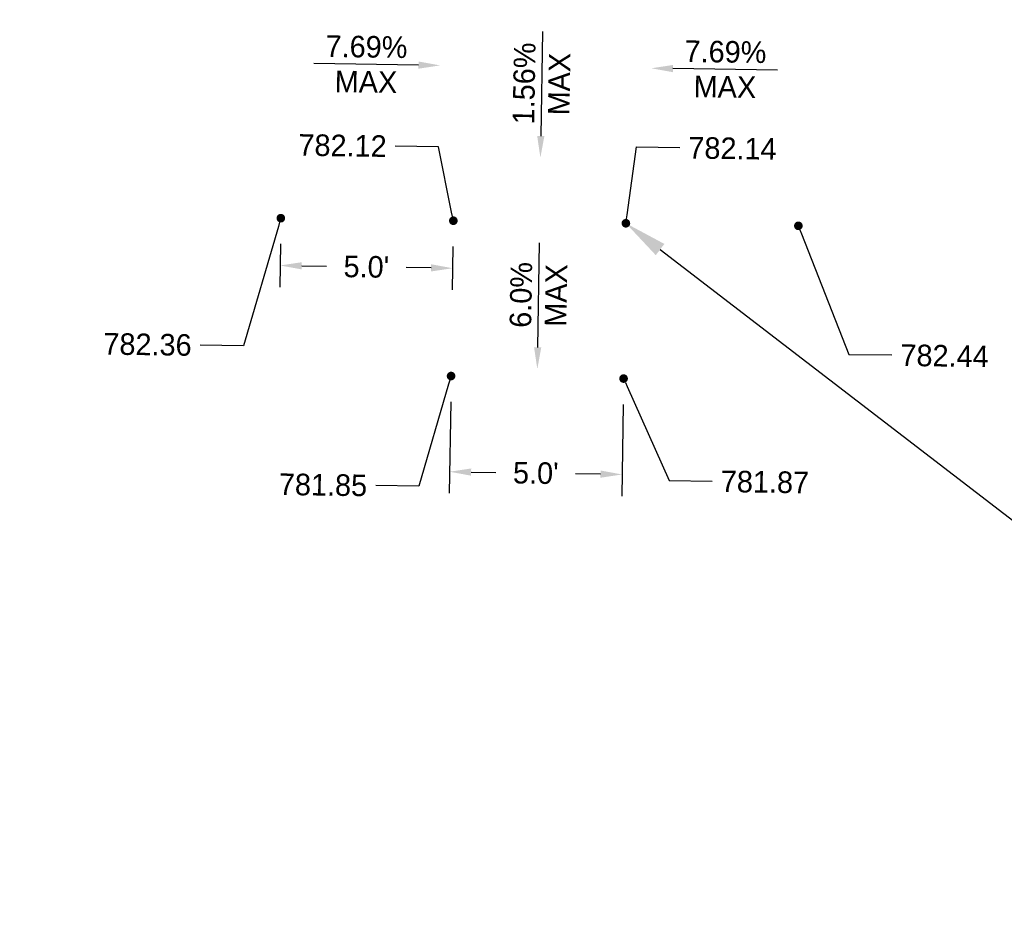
# Model space of a CAD drawing. Header units: feet. Extents: x 1384904 to 1390579, y 443400 to 444295.
# Tile 32 of 57: x 1388840 to 1388868, y 443954 to 443980. Entities that reach past the tile are written whole.
import ezdxf
from ezdxf import colors
from ezdxf.entities.mleader import LeaderData, LeaderLine
from ezdxf.math import Vec2, Vec3

# ---------------------------------------------------------------- set-up
doc = ezdxf.new("R2010")
doc.units = ezdxf.units.FT
doc.header["$MEASUREMENT"] = 0
doc.layers.add('DT_P_Text', color=3, linetype='Continuous')
doc.layers.add('PV_P_Text', color=7, linetype='Continuous')
doc.styles.get("Standard").update_dxf_attribs({"font": 'font31.shx'})
doc.dimstyles.get("Standard").update_dxf_attribs({"dimtxt": 0.18, "dimasz": 0.18, "dimexe": 0.18, "dimexo": 0.0625, "dimgap": 0.09, "dimtad": 0, "dimtih": 1, "dimtoh": 1, "dimdec": 4, "dimzin": 0, "dimdsep": 46, "dimtxsty": 'Standard', "dimcen": 0.09, "dimadec": 0, "dimazin": 0, "dimtfac": 1, "dimtdec": 4, "dimtofl": 0, "dimtmove": 0, "dimatfit": 3, "dimfxl": 1, "dimtolj": 1, "dimtzin": 0, "dimarcsym": 0})

# ---------------------------------------------------------------- blocks, each defined once
blk = doc.blocks.new('_Dot')
at = {"color": 0, "linetype": 'ByBlock', "lineweight": -2}
blk.add_line((-0.5, 0), (-1, 0), dxfattribs=at)
at = {"color": 0, "linetype": 'ByBlock', "const_width": 0.5}
blk.add_lwpolyline([(-0.25, 0, 1), (0.25, 0, 1)], format="xyb", close=True, dxfattribs=at)
blk = doc.blocks.new('*D1001')
at = {"layer": 'Defpoints', "color": 0, "transparency": 16777216}
for p in [(1388852.032, 443968.737), (1388857.031, 443968.657), (1388856.995, 443966.379)]:
    blk.add_point(p, dxfattribs=at)
at = {"layer": 'PV_P_Text', "color": 0, "lineweight": -2, "transparency": 16777216}
for p, q in [((1388852.028, 443968.487), (1388851.986, 443965.833)), ((1388857.027, 443968.407), (1388856.985, 443965.754)), ((1388852.621, 443966.448), (1388853.34, 443966.437)), ((1388856.37, 443966.389), (1388855.65, 443966.4))]:
    blk.add_line(p, q, dxfattribs=at)
at = {"layer": 'PV_P_Text', "color": 0, "transparency": 16777216}
for points in [[(1388852.622, 443966.553), (1388852.619, 443966.344), (1388851.996, 443966.458)], [(1388856.372, 443966.493), (1388856.368, 443966.284), (1388856.995, 443966.379)]]:
    blk.add_solid(points, dxfattribs=at)
at = {"layer": 'PV_P_Text', "color": 0, "transparency": 16777216, "insert": (1388854.495, 443966.418), "char_height": 0.625, "attachment_point": 5, "rotation": 359.0862}
blk.add_mtext("\\A1;5.0'", dxfattribs=at)
blk = doc.blocks.new('*D1002')
at = {"layer": 'Defpoints', "color": 0, "transparency": 16777216}
for p in [(1388847.099, 443973.31), (1388852.098, 443973.23), (1388852.084, 443972.354)]:
    blk.add_point(p, dxfattribs=at)
at = {"layer": 'PV_P_Text', "color": 0, "lineweight": -2, "transparency": 16777216}
for p, q in [((1388847.095, 443973.06), (1388847.075, 443971.809)), ((1388852.094, 443972.98), (1388852.074, 443971.729)), ((1388847.71, 443972.424), (1388848.429, 443972.413)), ((1388851.459, 443972.364), (1388850.74, 443972.376))]:
    blk.add_line(p, q, dxfattribs=at)
at = {"layer": 'PV_P_Text', "color": 0, "transparency": 16777216}
for points in [[(1388847.711, 443972.528), (1388847.708, 443972.32), (1388847.085, 443972.434)], [(1388851.461, 443972.469), (1388851.458, 443972.26), (1388852.084, 443972.354)]]:
    blk.add_solid(points, dxfattribs=at)
at = {"layer": 'PV_P_Text', "color": 0, "transparency": 16777216, "insert": (1388849.585, 443972.394), "char_height": 0.625, "attachment_point": 5, "rotation": 359.0862}
blk.add_mtext("\\A1;5.0'", dxfattribs=at)
blk = doc.blocks.new('*D1064')
at = {"layer": 'Defpoints', "color": 0, "transparency": 16777216}
for p in [(1387540.978, 443974.544), (1387672.964, 443972.599), (1387677.04, 443965.292), (1390194.578, 443935.45), (1387670.013, 443772.371)]:
    blk.add_point(p, dxfattribs=at)
at = {"layer": 'DT_P_Text', "color": 0, "lineweight": -2, "transparency": 16777216}
for start, end in [(324.3381, 350.5889), (277.7229, 301.5818)]:
    blk.add_arc((1387672.964, 443972.6), 8.368, start, end, dxfattribs=at)
at = {"layer": 'DT_P_Text', "color": 0, "transparency": 16777216}
for points in [[(1387681.011, 443971.25), (1387681.426, 443971.213), (1387681.33, 443972.476)], [(1387674.101, 443964.1), (1387674.076, 443964.516), (1387672.84, 443964.233)]]:
    blk.add_solid(points, dxfattribs=at)
at = {"layer": 'DT_P_Text', "color": 0, "transparency": 16777216, "insert": (1387678.793, 443966.596), "char_height": 1.25, "attachment_point": 5}
blk.add_mtext('\\A1;90°0\'0"', dxfattribs=at)
blk = doc.blocks.new('*D1065')
at = {"layer": 'Defpoints', "color": 0, "transparency": 16777216}
for p in [(1387895.133, 444137.116), (1387540.978, 443974.544), (1387898.945, 443973.296), (1387891.696, 443959.376), (1390194.578, 443935.45)]:
    blk.add_point(p, dxfattribs=at)
at = {"layer": 'DT_P_Text', "color": 0, "lineweight": -2, "transparency": 16777216}
for start, end in [(56.546, 80.0108), (8.0373, 33.7515)]:
    blk.add_arc((1387891.89, 443969.374), 8.072, start, end, dxfattribs=at)
at = {"layer": 'DT_P_Text', "color": 0, "transparency": 16777216}
for points in [[(1387893.27, 443977.117), (1387893.31, 443977.531), (1387892.046, 443977.445)], [(1387900.09, 443970.516), (1387899.675, 443970.49), (1387899.961, 443969.255)]]:
    blk.add_solid(points, dxfattribs=at)
at = {"layer": 'DT_P_Text', "color": 0, "transparency": 16777216, "insert": (1387897.694, 443974.984), "char_height": 1.25, "attachment_point": 5}
blk.add_mtext('\\A1;89°44\'10"', dxfattribs=at)
blk = doc.blocks.new('*D1066')
at = {"layer": 'Defpoints', "color": 0, "transparency": 16777216}
for p in [(1388170.018, 444145.729), (1387540.978, 443974.544), (1388173.064, 443969.457), (1388165.387, 443955.345), (1390194.578, 443935.45)]:
    blk.add_point(p, dxfattribs=at)
at = {"layer": 'DT_P_Text', "color": 0, "lineweight": -2, "transparency": 16777216}
for start, end in [(55.6454, 80.1702), (7.5921, 34.109)]:
    blk.add_arc((1388165.63, 443965.341), 8.497, start, end, dxfattribs=at)
at = {"layer": 'DT_P_Text', "color": 0, "transparency": 16777216}
for points in [[(1388167.06, 443973.507), (1388167.101, 443973.921), (1388165.837, 443973.836)], [(1388174.261, 443966.476), (1388173.845, 443966.452), (1388174.126, 443965.216)]]:
    blk.add_solid(points, dxfattribs=at)
at = {"layer": 'DT_P_Text', "color": 0, "transparency": 16777216, "insert": (1388171.755, 443971.231), "char_height": 1.25, "attachment_point": 5}
blk.add_mtext('\\A1;89°27\'2"', dxfattribs=at)
blk = doc.blocks.new('*D1067')
at = {"layer": 'Defpoints', "color": 0, "transparency": 16777216}
for p in [(1387540.978, 443974.544), (1388536.58, 443959.876), (1388529.293, 443955.832), (1390194.578, 443935.45), (1388524.619, 443400.178)]:
    blk.add_point(p, dxfattribs=at)
at = {"layer": 'DT_P_Text', "color": 0, "lineweight": -2, "transparency": 16777216}
for start, end in [(187.7578, 214.0032), (236.0186, 260.174)]:
    blk.add_arc((1388536.58, 443959.876), 8.334, start, end, dxfattribs=at)
at = {"layer": 'DT_P_Text', "color": 0, "transparency": 16777216}
for points in [[(1388528.114, 443958.739), (1388528.53, 443958.764), (1388528.247, 443959.999)], [(1388535.177, 443951.872), (1388535.137, 443951.457), (1388536.402, 443951.544)]]:
    blk.add_solid(points, dxfattribs=at)
at = {"layer": 'DT_P_Text', "color": 0, "transparency": 16777216, "insert": (1388530.581, 443954.091), "char_height": 1.25, "attachment_point": 5}
blk.add_mtext('\\A1;89°37\'11"', dxfattribs=at)
blk = doc.blocks.new('*D1068')
at = {"layer": 'Defpoints', "color": 0, "transparency": 16777216}
for p in [(1388548.528, 444294.604), (1387540.978, 443974.544), (1388551.278, 443965.867), (1388540.113, 443949.824), (1390194.578, 443935.45)]:
    blk.add_point(p, dxfattribs=at)
at = {"layer": 'DT_P_Text', "color": 0, "lineweight": -2, "transparency": 16777216}
for start, end in [(51.56, 82.8622), (4.8957, 37.0861)]:
    blk.add_arc((1388540.357, 443959.821), 12.483, start, end, dxfattribs=at)
at = {"layer": 'DT_P_Text', "color": 0, "transparency": 16777216}
for points in [[(1388541.893, 443971.999), (1388541.924, 443972.415), (1388540.662, 443972.3)], [(1388553.003, 443960.893), (1388552.586, 443960.879), (1388552.839, 443959.637)]]:
    blk.add_solid(points, dxfattribs=at)
at = {"layer": 'DT_P_Text', "color": 0, "transparency": 16777216, "insert": (1388549.355, 443968.473), "char_height": 1.25, "attachment_point": 5}
blk.add_mtext('\\A1;89°26\'46"', dxfattribs=at)
blk = doc.blocks.new('*D1069')
at = {"layer": 'Defpoints', "color": 0, "transparency": 16777216}
for p in [(1387540.978, 443974.544), (1388891.872, 443954.644), (1388895.842, 443947.513), (1390194.578, 443935.45), (1388883.325, 443416.879)]:
    blk.add_point(p, dxfattribs=at)
at = {"layer": 'DT_P_Text', "color": 0, "lineweight": -2, "transparency": 16777216}
for start, end in [(324.5503, 350.3708), (277.8746, 301.1614)]:
    blk.add_arc((1388891.872, 443954.642), 8.16, start, end, dxfattribs=at)
at = {"layer": 'DT_P_Text', "color": 0, "transparency": 16777216}
for points in [[(1388899.71, 443953.296), (1388900.125, 443953.258), (1388900.032, 443954.522)], [(1388893.003, 443946.351), (1388892.978, 443946.767), (1388891.743, 443946.483)]]:
    blk.add_solid(points, dxfattribs=at)
at = {"layer": 'DT_P_Text', "color": 0, "transparency": 16777216, "insert": (1388897.553, 443948.784), "char_height": 1.25, "attachment_point": 5}
blk.add_mtext('\\A1;90°3\'59"', dxfattribs=at)
blk = doc.blocks.new('*D1070')
at = {"layer": 'Defpoints', "color": 0, "transparency": 16777216}
for p in [(1389005.131, 444177.177), (1387540.978, 443974.544), (1389009.168, 443958.886), (1388998.333, 443943.075), (1390194.578, 443935.45)]:
    blk.add_point(p, dxfattribs=at)
at = {"layer": 'DT_P_Text', "color": 0, "lineweight": -2, "transparency": 16777216}
for start, end in [(51.7097, 82.387), (5.1056, 36.7305)]:
    blk.add_arc((1388998.623, 443953.069), 12.043, start, end, dxfattribs=at)
at = {"layer": 'DT_P_Text', "color": 0, "transparency": 16777216}
for points in [[(1389000.202, 443964.799), (1389000.235, 443965.214), (1388998.973, 443965.107)], [(1389010.827, 443954.149), (1389010.41, 443954.133), (1389010.665, 443952.892)]]:
    blk.add_solid(points, dxfattribs=at)
at = {"layer": 'DT_P_Text', "color": 0, "transparency": 16777216, "insert": (1389007.323, 443961.397), "char_height": 1.25, "attachment_point": 5}
blk.add_mtext('\\A1;89°10\'51"', dxfattribs=at)
blk = doc.blocks.new('*D1071')
at = {"layer": 'Defpoints', "color": 0, "transparency": 16777216}
for p in [(1389529.023, 444160.851), (1387540.978, 443974.544), (1389519.597, 443952.651), (1389523.362, 443935.339), (1390194.578, 443935.45)]:
    blk.add_point(p, dxfattribs=at)
at = {"layer": 'DT_P_Text', "color": 0, "lineweight": -2, "transparency": 16777216}
for start, end in [(97.1524, 121.1449), (144.1097, 170.5654)]:
    blk.add_arc((1389523.613, 443945.335), 8.345, start, end, dxfattribs=at)
at = {"layer": 'DT_P_Text', "color": 0, "transparency": 16777216}
for points in [[(1389522.563, 443953.823), (1389522.584, 443953.407), (1389523.822, 443953.677)], [(1389515.588, 443946.684), (1389515.173, 443946.722), (1389515.269, 443945.458)]]:
    blk.add_solid(points, dxfattribs=at)
at = {"layer": 'DT_P_Text', "color": 0, "transparency": 16777216, "insert": (1389517.83, 443951.352), "char_height": 1.25, "attachment_point": 5}
blk.add_mtext('\\A1;90°35\'39"', dxfattribs=at)

msp = doc.modelspace()

# ---------------------------------------------------------------- linework, layer by layer
at = {"layer": 'PV_P_Text', "linetype": 'ByBlock', "lineweight": -2, "elevation": -781.6555}
for points in [[(1388854.69235, 443979.21369), (1388854.63895, 443976.18415)], [(1388851.09582, 443978.23881), (1388848.06613, 443978.28345)], [(1388861.49864, 443978.09328), (1388858.46895, 443978.13792)], [(1388854.5971, 443973.08855), (1388854.54877, 443970.05892)]]:
    msp.add_lwpolyline(points, dxfattribs=at)
at = {"layer": 'PV_P_Text'}
for points in [[(1388851.09735, 443978.34297, -781.6555), (1388851.72075, 443978.22961, -781.6555), (1388851.09428, 443978.13466, -781.6555)], [(1388858.46742, 443978.03376, -781.6555), (1388857.84402, 443978.14712, -781.6555), (1388858.47049, 443978.24207, -781.6555)], [(1388854.7431, 443976.18231, -781.6555), (1388854.62794, 443975.55924, -781.6555), (1388854.5348, 443976.18598, -781.6555)], [(1388854.65293, 443970.05726, -781.6555), (1388854.53881, 443969.434, -781.6555), (1388854.44462, 443970.06058, -781.6555)]]:
    msp.add_solid(points, dxfattribs=at)

# ---------------------------------------------------------------- texts
at = {"layer": 'PV_P_Text', "char_height": 0.625, "attachment_point": 5}
for s, insert, rotation in [('7.69%', (1388849.58843, 443978.76745, -781.6555), 359.155959), ('7.69%', (1388859.99126, 443978.62192, -781.6555), 359.155959), ('1.56%', (1388854.15936, 443977.70784, -781.6555), 88.990157), ('MAX', (1388855.17195, 443977.69, -781.6555), 88.990157), ('MAX', (1388849.57351, 443977.75481, -781.6555), 359.155959), ('MAX', (1388859.97634, 443977.60928, -781.6555), 359.155959), ('6.0%', (1388854.06663, 443971.58181, -781.6555), 89.086176), ('MAX', (1388855.07924, 443971.56566, -781.6555), 89.086176)]:
    msp.add_mtext(s, dxfattribs=dict(at, insert=insert, rotation=rotation))

# ---------------------------------------------------------------- dimensions: what is measured, and where the dimension line sits
at = {"layer": 'DT_P_Text'}
for base, line1, line2, picture, middle in [((1388551.27813, 443965.86722), ((1387540.978, 443974.544), (1390194.57763, 443935.45023)), ((1388540.11322, 443949.82405), (1388548.52762, 444294.60374)), '*D1068', (1388549.35503, 443968.47325)), ((1389009.16818, 443958.8865), ((1387540.978, 443974.544), (1390194.57763, 443935.45023)), ((1388998.33294, 443943.07455), (1389005.1309, 444177.17687)), '*D1070', (1389007.32318, 443961.39682)), ((1389519.59746, 443952.65059), ((1387540.978, 443974.544), (1390194.57763, 443935.45023)), ((1389523.36155, 443935.33874), (1389529.02312, 444160.85051)), '*D1071', (1389517.83048, 443951.35217)), ((1388173.06391, 443969.45743), ((1387540.978, 443974.544), (1390194.57763, 443935.45023)), ((1388165.38689, 443955.34459), (1388170.01841, 444145.72851)), '*D1066', (1388171.75473, 443971.23141)), ((1387898.94504, 443973.29609), ((1387540.978, 443974.544), (1390194.57763, 443935.45023)), ((1387891.69628, 443959.37596), (1387895.13342, 444137.11607)), '*D1065', (1387897.69389, 443974.98408)), ((1387677.04029, 443965.2921), ((1387670.0134, 443772.37098), (1387672.96367, 443972.59925)), ((1387540.978, 443974.544), (1390194.57763, 443935.45023)), '*D1064', (1387678.79269, 443966.5962)), ((1388529.29261, 443955.83234), ((1388524.61868, 443400.17799), (1388536.57959, 443959.87645)), ((1387540.978, 443974.544), (1390194.57763, 443935.45023)), '*D1067', (1388530.58119, 443954.09076)), ((1388895.84236, 443947.5127), ((1387540.978, 443974.544), (1390194.57763, 443935.45023)), ((1388883.32531, 443416.87915), (1388891.87229, 443954.64389)), '*D1069', (1388897.55345, 443948.78426))]:
    dim = msp.add_angular_dim_2l(base=base, line1=line1, line2=line2, dimstyle='Standard', override={"dimscale": 10, "dimtxt": 0.125, "dimasz": 0.125, "dimgap": 0.05, "dimaunit": 1, "dimadec": 3}, dxfattribs=at)
    dim.commit()
    dim.dimension.update_dxf_attribs({"geometry": picture, "text_midpoint": middle})
at = {"layer": 'PV_P_Text'}
for p1, p2, distance, picture, middle in [((1388847.09884, 443973.30981, -1563.311), (1388852.09821, 443973.23007, -1563.311), -0.87578, '*D1002', (1388849.58456, 443972.39427, -1563.311)), ((1388852.03201, 443968.73664, -781.6555), (1388857.03137, 443968.6569, -781.6555), -2.2786, '*D1001', (1388854.49535, 443966.41847, -781.6555))]:
    dim = msp.add_aligned_dim(p1=p1, p2=p2, distance=distance, text="<>'", dimstyle='Standard', override={"dimscale": 5, "dimtxt": 0.125, "dimasz": 0.125, "dimexe": 0.125, "dimexo": 0.05, "dimgap": 0.05, "dimtih": 0, "dimtoh": 0, "dimdec": 1}, dxfattribs=at)
    dim.commit()
    dim.dimension.update_dxf_attribs({"geometry": picture, "text_midpoint": middle})

# ---------------------------------------------------------------- leaders
at = {"layer": 'DT_P_Text'}
ml = msp.add_multileader_mtext('Standard', dxfattribs=at)
ml.set_content('CURB RAMP #17', color=256)
ml.set_leader_properties()
ml.build(insert=Vec2(0, 0))
ml.multileader.update_dxf_attribs({"text_right_attachment_type": 2, "dogleg_length": 0.25, "arrow_head_size": 1.25, "scale": 10})
ctx = ml.context
ctx.base_point, ctx.scale, ctx.char_height, ctx.arrow_head_size, ctx.landing_gap_size, ctx.plane_origin = Vec3(1388872.10349, 443964.05554), 10, 1.25, 1.25, 0.9, Vec3(1388854.23957, 443983.69966)
ctx.right_attachment = 2
notes = []
notes.append((ctx, [(1, (1, 1, 0), (1388869.60349, 443964.05554), (1, 0), 2.5, [(0, [(1388857.10503, 443973.65636)], 0, [])])]))
ctx.mtext.insert, ctx.mtext.flow_direction = Vec3(1388873.00349, 443964.68054), 5
at = {"layer": 'PV_P_Text'}
ml = msp.add_multileader_mtext('Standard', dxfattribs=at)
ml.set_content('782.12', color=256)
ml.set_leader_properties()
ml.set_arrow_properties(name='DOT')
ml.build(insert=Vec2(0, 0))
ml.multileader.update_dxf_attribs({"text_right_attachment_type": 2, "dogleg_length": 0.25, "arrow_head_size": 0.25, "scale": 5})
ctx = ml.context
ctx.base_point, ctx.scale, ctx.char_height, ctx.arrow_head_size, ctx.landing_gap_size, ctx.plane_origin, ctx.plane_x_axis, ctx.plane_y_axis = Vec3(1388847.16042, 443975.93401, -781.6555), 5, 0.625, 0.25, 0.25, Vec3(1388852.13475, 443973.71704, -781.6555), Vec3(0.9998915, -0.01473075), Vec3(0.01473075, 0.9998915)
ctx.right_attachment, ctx.text_align_type = 2, 2
notes.append((ctx, [(0, (1, 1, 0), (1388851.67282, 443975.86753, -781.6555), (-0.9998915, 0.01473075), 1.25, [(0, [(1388852.10557, 443973.73001, -781.6555)], 0, [])])]))
ctx.mtext.insert, ctx.mtext.text_direction, ctx.mtext.rotation, ctx.mtext.alignment, ctx.mtext.flow_direction = Vec3(1388850.17759, 443976.2021, -781.6555), Vec3(0.9998915, -0.01473075), 6.26845402, 3, 5
ml = msp.add_multileader_mtext('Standard', dxfattribs=at)
ml.set_content('782.14', color=256)
ml.set_leader_properties()
ml.set_arrow_properties(name='DOT')
ml.build(insert=Vec2(0, 0))
ml.multileader.update_dxf_attribs({"text_right_attachment_type": 2, "dogleg_length": 0.25, "arrow_head_size": 0.25, "scale": 5})
ctx = ml.context
ctx.base_point, ctx.scale, ctx.char_height, ctx.arrow_head_size, ctx.landing_gap_size, ctx.plane_origin, ctx.plane_x_axis, ctx.plane_y_axis = Vec3(1388858.66722, 443975.84969, -781.6555), 5, 0.625, 0.25, 0.25, Vec3(1388857.07546, 443973.64154, -781.6555), Vec3(0.9998915, -0.01473075), Vec3(0.01473075, 0.9998915)
ctx.right_attachment = 2
notes.append((ctx, [(0, (1, 1, 0), (1388857.41735, 443975.8681, -781.6555), (0.9998915, -0.01473075), 1.25, [(0, [(1388857.10503, 443973.65636, -781.6555)], 0, [])])]))
ctx.mtext.insert, ctx.mtext.text_direction, ctx.mtext.rotation, ctx.mtext.flow_direction = Vec3(1388858.92179, 443976.15847, -781.6555), Vec3(0.9998915, -0.01473075), 6.26845402, 5
ml = msp.add_multileader_mtext('Standard', dxfattribs=at)
ml.set_content('782.36', color=256)
ml.set_leader_properties()
ml.set_arrow_properties(name='DOT')
ml.build(insert=Vec2(0, 0))
ml.multileader.update_dxf_attribs({"text_right_attachment_type": 2, "dogleg_length": 0.25, "arrow_head_size": 0.25, "scale": 5})
ctx = ml.context
ctx.base_point, ctx.scale, ctx.char_height, ctx.arrow_head_size, ctx.landing_gap_size, ctx.plane_origin, ctx.plane_x_axis, ctx.plane_y_axis = Vec3(1388841.23564, 443970.17606, -781.6555), 5, 0.625, 0.25, 0.25, Vec3(1388847.1353, 443973.7907, -781.6555), Vec3(0.9998915, -0.01473075), Vec3(0.01473075, 0.9998915)
ctx.right_attachment, ctx.text_align_type = 2, 2
notes.append((ctx, [(0, (1, 1, 0), (1388846.02083, 443970.10557, -781.6555), (-0.9998915, 0.01473075), 1.25, [(0, [(1388847.10611, 443973.80367, -781.6555)], 0, [])])]))
ctx.mtext.insert, ctx.mtext.text_direction, ctx.mtext.rotation, ctx.mtext.alignment, ctx.mtext.flow_direction = Vec3(1388844.5256, 443970.44013, -781.6555), Vec3(0.9998915, -0.01473075), 6.26845402, 3, 5
ml = msp.add_multileader_mtext('Standard', dxfattribs=at)
ml.set_content('782.44', color=256)
ml.set_leader_properties()
ml.set_arrow_properties(name='DOT')
ml.build(insert=Vec2(0, 0))
ml.multileader.update_dxf_attribs({"text_right_attachment_type": 2, "dogleg_length": 0.25, "arrow_head_size": 0.25, "scale": 5})
ctx = ml.context
ctx.base_point, ctx.scale, ctx.char_height, ctx.arrow_head_size, ctx.landing_gap_size, ctx.plane_origin, ctx.plane_x_axis, ctx.plane_y_axis = Vec3(1388864.81311, 443969.84035, -781.6555), 5, 0.625, 0.25, 0.25, Vec3(1388862.07491, 443973.56789, -781.6555), Vec3(0.9998915, -0.01473075), Vec3(0.01473075, 0.9998915)
ctx.right_attachment = 2
notes.append((ctx, [(0, (1, 1, 0), (1388863.56325, 443969.85876, -781.6555), (0.9998915, -0.01473075), 1.25, [(0, [(1388862.10449, 443973.58271, -781.6555)], 0, [])])]))
ctx.mtext.insert, ctx.mtext.text_direction, ctx.mtext.rotation, ctx.mtext.flow_direction = Vec3(1388865.06769, 443970.14913, -781.6555), Vec3(0.9998915, -0.01473075), 6.26845402, 5
ml = msp.add_multileader_mtext('Standard', dxfattribs=at)
ml.set_content('781.85', color=256)
ml.set_leader_properties()
ml.set_arrow_properties(name='DOT')
ml.build(insert=Vec2(0, 0))
ml.multileader.update_dxf_attribs({"text_right_attachment_type": 2, "dogleg_length": 0.25, "arrow_head_size": 0.25, "scale": 5})
ctx = ml.context
ctx.base_point, ctx.scale, ctx.char_height, ctx.arrow_head_size, ctx.landing_gap_size, ctx.plane_origin, ctx.plane_x_axis, ctx.plane_y_axis = Vec3(1388846.57343, 443966.105), 5, 0.625, 0.25, 0.25, Vec3(1388852.06847, 443969.21753), Vec3(0.9998915, -0.01473075), Vec3(0.01473075, 0.9998915)
ctx.right_attachment, ctx.text_align_type = 2, 2
notes.append((ctx, [(0, (1, 1, 0), (1388851.10568, 443966.03823), (-0.9998915, 0.01473075), 1.25, [(0, [(1388852.03928, 443969.2305)], 0, [])])]))
ctx.mtext.insert, ctx.mtext.text_direction, ctx.mtext.rotation, ctx.mtext.alignment, ctx.mtext.flow_direction = Vec3(1388849.61045, 443966.37279), Vec3(0.9998915, -0.01473075), 6.26845402, 3, 5
ml = msp.add_multileader_mtext('Standard', dxfattribs=at)
ml.set_content('781.87', color=256)
ml.set_leader_properties()
ml.set_arrow_properties(name='DOT')
ml.build(insert=Vec2(0, 0))
ml.multileader.update_dxf_attribs({"text_right_attachment_type": 2, "dogleg_length": 0.25, "arrow_head_size": 0.25, "scale": 5})
ctx = ml.context
ctx.base_point, ctx.scale, ctx.char_height, ctx.arrow_head_size, ctx.landing_gap_size, ctx.plane_origin, ctx.plane_x_axis, ctx.plane_y_axis = Vec3(1388859.608, 443966.18575), 5, 0.625, 0.25, 0.25, Vec3(1388857.00917, 443969.14203), Vec3(0.9998915, -0.01473075), Vec3(0.01473075, 0.9998915)
ctx.right_attachment = 2
notes.append((ctx, [(0, (1, 1, 0), (1388858.35813, 443966.20417), (0.9998915, -0.01473075), 1.25, [(0, [(1388857.03874, 443969.15685)], 0, [])])]))
ctx.mtext.insert, ctx.mtext.text_direction, ctx.mtext.rotation, ctx.mtext.flow_direction = Vec3(1388859.86257, 443966.49454), Vec3(0.9998915, -0.01473075), 6.26845402, 5
for ctx, leaders in notes:
    for number, flags, end, landing, length, lines in leaders:
        leader = LeaderData()
        leader.index, (leader.has_last_leader_line, leader.has_dogleg_vector, leader.attachment_direction) = number, flags
        leader.last_leader_point, leader.dogleg_vector, leader.dogleg_length = Vec3(end), Vec3(landing), length
        for number, points, colour, breaks in lines:
            line = LeaderLine()
            line.index, line.vertices, line.color, line.breaks = number, Vec3.list(points), colors.encode_raw_color(colour), breaks
            leader.lines.append(line)
        ctx.leaders.append(leader)

doc.saveas('drawing.dxf')
